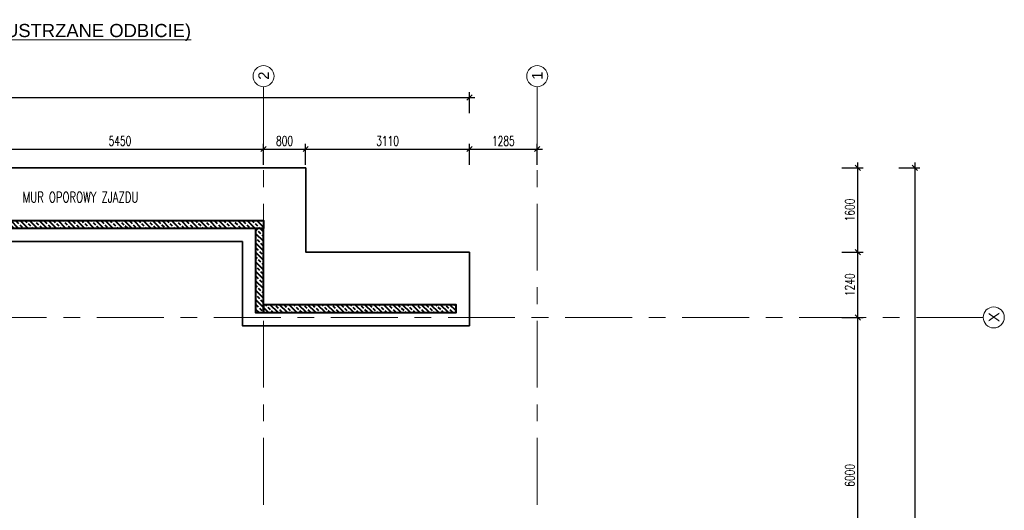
# Model space of a CAD drawing. Header units: millimetres. Extents: x 6071355 to 6728188, y -31956 to 56387.
# Tile 59 of 59: x 6106417 to 6125108, y 47070 to 56387. Entities that reach past the tile are written whole.
import ezdxf

# ---------------------------------------------------------------- set-up
doc = ezdxf.new("R2010")
doc.units = ezdxf.units.MM
doc.header["$MEASUREMENT"] = 0
doc.linetypes.add('Grid Line', pattern=[2222.5, 1270, -317.5, 317.5, -317.5])
doc.layers.add('A---Text.Generic', color=7, linetype='Continuous', lineweight=13, true_color=0x848484)
doc.layers.add('A_wymiary', color=7, linetype='Continuous', lineweight=15, true_color=0x848484)
for name, color, linetype, lineweight in [('M_słupy', 5, 'Continuous', 40), ('M_ŁAWY', 3, 'Continuous', 35), ('Standard 1350-A_01-RZUT PARTERU LUSTRO2_28_Nowe_MODO_A1_osie-1_Nr_pióra__7_Nr_pióra__7_Nr_pióra__7', 7, 'Continuous', 18), ('Standard 1350-A_01-RZUT PARTERU LUSTRO2_28_Nowe_MODO_A1_osie_Nr_pióra__7_Nr_pióra__7_Nr_pióra__7', 7, 'Continuous', 18)]:
    doc.layers.add(name, color=color, linetype=linetype, lineweight=lineweight)
doc.styles.add('Arial prosty', font='arial.ttf')
doc.styles.add('STYL_AUTOMATYCZNY_1', font='arial.ttf')
doc.styles.add('wymiar', font='romans.shx', dxfattribs={"width": 0.7})
doc.dimstyles.new('AB_100mm', dxfattribs={"dimscale": 100, "dimtxt": 1.8, "dimasz": 1, "dimexe": 1, "dimexo": 0, "dimtad": 1, "dimrnd": 1, "dimtxsty": 'wymiar', "dimblk": 'OBLIQUE', "dimcen": 2.5, "dimdle": 1, "dimclrd": 4, "dimclre": 4, "dimclrt": 3, "dimadec": 0, "dimazin": 0, "dimtfac": 1, "dimtix": 1, "dimtmove": 2, "dimatfit": 3, "dimfxl": 3, "dimfxlon": 1, "dimarcsym": 0})

# ---------------------------------------------------------------- blocks, each defined once
blk = doc.blocks.new('_Oblique')
at = {"color": 0, "linetype": 'ByBlock', "lineweight": -2}
blk.add_line((-0.5, -0.5), (0.5, 0.5), dxfattribs=at)
blk = doc.blocks.new('*D12741')
at = {"layer": 'A_wymiary', "color": 4, "lineweight": -2}
for p, q in [((6122027, 50733), (6122427, 50733)), ((6122327, 44633), (6122327, 50833)), ((6122027, 44733), (6122427, 44733))]:
    blk.add_line(p, q, dxfattribs=at)
at = {"layer": 'Defpoints', "color": 0}
for p in [(6116241, 50733), (6122327, 50733), (6116241, 44733)]:
    blk.add_point(p, dxfattribs=at)
at = {"layer": 'A_wymiary', "color": 4, "lineweight": -2, "xscale": 100, "yscale": 100, "zscale": 100}
for p, rotation in [((6122327, 50733), 90), ((6122327, 44733), 270)]:
    blk.add_blockref('_Oblique', p, dxfattribs=dict(at, rotation=rotation))
at = {"layer": 'A_wymiary', "color": 3, "insert": (6122175, 47733), "char_height": 180, "attachment_point": 5, "rotation": 90, "style": 'wymiar'}
blk.add_mtext('6000', dxfattribs=at)
blk = doc.blocks.new('*D12742')
at = {"layer": 'A_wymiary', "color": 4, "lineweight": -2}
for p, q in [((6122027, 51973), (6122427, 51973)), ((6122327, 50633), (6122327, 52073)), ((6122027, 50733), (6122427, 50733))]:
    blk.add_line(p, q, dxfattribs=at)
at = {"layer": 'Defpoints', "color": 0}
for p in [(6114956, 51973), (6122327, 51973), (6116241, 50733)]:
    blk.add_point(p, dxfattribs=at)
at = {"layer": 'A_wymiary', "color": 4, "lineweight": -2, "xscale": 100, "yscale": 100, "zscale": 100}
for p, rotation in [((6122327, 51973), 90), ((6122327, 50733), 270)]:
    blk.add_blockref('_Oblique', p, dxfattribs=dict(at, rotation=rotation))
at = {"layer": 'A_wymiary', "color": 3, "insert": (6122175, 51353), "char_height": 180, "attachment_point": 5, "rotation": 90, "style": 'wymiar'}
blk.add_mtext('1240', dxfattribs=at)
blk = doc.blocks.new('*D12743')
at = {"layer": 'A_wymiary', "color": 4, "lineweight": -2}
for p, q in [((6122327, 51873), (6122327, 53673)), ((6122027, 53573), (6122427, 53573)), ((6122027, 51973), (6122427, 51973))]:
    blk.add_line(p, q, dxfattribs=at)
at = {"layer": 'Defpoints', "color": 0}
for p in [(6111846, 53573), (6122327, 53573), (6114956, 51973)]:
    blk.add_point(p, dxfattribs=at)
at = {"layer": 'A_wymiary', "color": 4, "lineweight": -2, "xscale": 100, "yscale": 100, "zscale": 100}
for p, rotation in [((6122327, 53573), 90), ((6122327, 51973), 270)]:
    blk.add_blockref('_Oblique', p, dxfattribs=dict(at, rotation=rotation))
at = {"layer": 'A_wymiary', "color": 3, "insert": (6122175, 52773), "char_height": 180, "attachment_point": 5, "rotation": 90, "style": 'wymiar'}
blk.add_mtext('1600', dxfattribs=at)
blk = doc.blocks.new('*D12749')
at = {"layer": 'A_wymiary', "color": 4, "lineweight": -2}
for p, q in [((6105596, 53631), (6105596, 54031)), ((6111046, 53631), (6111046, 54031)), ((6105496, 53931), (6111146, 53931))]:
    blk.add_line(p, q, dxfattribs=at)
at = {"layer": 'Defpoints', "color": 0}
for p in [(6111046, 53931), (6105596, 53373), (6111046, 53373)]:
    blk.add_point(p, dxfattribs=at)
at = {"layer": 'A_wymiary', "color": 4, "lineweight": -2, "xscale": 100, "yscale": 100, "zscale": 100, "rotation": 180}
blk.add_blockref('_Oblique', (6105596, 53931), dxfattribs=at)
at = {"layer": 'A_wymiary', "color": 4, "lineweight": -2, "xscale": 100, "yscale": 100, "zscale": 100}
blk.add_blockref('_Oblique', (6111046, 53931), dxfattribs=at)
at = {"layer": 'A_wymiary', "color": 3, "insert": (6108321, 54084), "char_height": 180, "attachment_point": 5, "style": 'wymiar'}
blk.add_mtext('5450', dxfattribs=at)
blk = doc.blocks.new('*D12750')
at = {"layer": 'A_wymiary', "color": 4, "lineweight": -2}
for p, q in [((6111046, 53631), (6111046, 54031)), ((6111846, 53631), (6111846, 54031)), ((6110946, 53931), (6111946, 53931))]:
    blk.add_line(p, q, dxfattribs=at)
at = {"layer": 'Defpoints', "color": 0}
for p in [(6111846, 53931), (6111846, 53573), (6111046, 53373)]:
    blk.add_point(p, dxfattribs=at)
at = {"layer": 'A_wymiary', "color": 4, "lineweight": -2, "xscale": 100, "yscale": 100, "zscale": 100, "rotation": 180}
blk.add_blockref('_Oblique', (6111046, 53931), dxfattribs=at)
at = {"layer": 'A_wymiary', "color": 4, "lineweight": -2, "xscale": 100, "yscale": 100, "zscale": 100}
blk.add_blockref('_Oblique', (6111846, 53931), dxfattribs=at)
at = {"layer": 'A_wymiary', "color": 3, "insert": (6111446, 54084), "char_height": 180, "attachment_point": 5, "style": 'wymiar'}
blk.add_mtext('800', dxfattribs=at)
blk = doc.blocks.new('*D12751')
at = {"layer": 'A_wymiary', "color": 4, "lineweight": -2}
for p, q in [((6111846, 53631), (6111846, 54031)), ((6114956, 53631), (6114956, 54031)), ((6111746, 53931), (6115056, 53931))]:
    blk.add_line(p, q, dxfattribs=at)
at = {"layer": 'Defpoints', "color": 0}
for p in [(6114956, 53931), (6111846, 53573), (6114956, 51775)]:
    blk.add_point(p, dxfattribs=at)
at = {"layer": 'A_wymiary', "color": 4, "lineweight": -2, "xscale": 100, "yscale": 100, "zscale": 100, "rotation": 180}
blk.add_blockref('_Oblique', (6111846, 53931), dxfattribs=at)
at = {"layer": 'A_wymiary', "color": 4, "lineweight": -2, "xscale": 100, "yscale": 100, "zscale": 100}
blk.add_blockref('_Oblique', (6114956, 53931), dxfattribs=at)
at = {"layer": 'A_wymiary', "color": 3, "insert": (6113401, 54084), "char_height": 180, "attachment_point": 5, "style": 'wymiar'}
blk.add_mtext('3110', dxfattribs=at)
blk = doc.blocks.new('*D12752')
at = {"layer": 'A_wymiary', "color": 4, "lineweight": -2}
for p, q in [((6114956, 53631), (6114956, 54031)), ((6116241, 53631), (6116241, 54031)), ((6114856, 53931), (6116341, 53931))]:
    blk.add_line(p, q, dxfattribs=at)
at = {"layer": 'Defpoints', "color": 0}
for p in [(6116241, 53931), (6114956, 51775), (6116241, 50733)]:
    blk.add_point(p, dxfattribs=at)
at = {"layer": 'A_wymiary', "color": 4, "lineweight": -2, "xscale": 100, "yscale": 100, "zscale": 100, "rotation": 180}
blk.add_blockref('_Oblique', (6114956, 53931), dxfattribs=at)
at = {"layer": 'A_wymiary', "color": 4, "lineweight": -2, "xscale": 100, "yscale": 100, "zscale": 100}
blk.add_blockref('_Oblique', (6116241, 53931), dxfattribs=at)
at = {"layer": 'A_wymiary', "color": 3, "insert": (6115599, 54084), "char_height": 180, "attachment_point": 5, "style": 'wymiar'}
blk.add_mtext('1285', dxfattribs=at)
blk = doc.blocks.new('*D12765')
at = {"layer": 'A_wymiary', "color": 4, "lineweight": -2}
for p, q in [((6084034, 54610), (6084034, 55010)), ((6114956, 54610), (6114956, 55010)), ((6083934, 54910), (6115056, 54910))]:
    blk.add_line(p, q, dxfattribs=at)
at = {"layer": 'Defpoints', "color": 0}
for p in [(6114956, 54910), (6084034, 51768), (6114956, 51773)]:
    blk.add_point(p, dxfattribs=at)
at = {"layer": 'A_wymiary', "color": 4, "lineweight": -2, "xscale": 100, "yscale": 100, "zscale": 100, "rotation": 180}
blk.add_blockref('_Oblique', (6084034, 54910), dxfattribs=at)
at = {"layer": 'A_wymiary', "color": 4, "lineweight": -2, "xscale": 100, "yscale": 100, "zscale": 100}
blk.add_blockref('_Oblique', (6114956, 54910), dxfattribs=at)
at = {"layer": 'A_wymiary', "color": 3, "insert": (6099495, 55062), "char_height": 180, "attachment_point": 5, "style": 'wymiar'}
blk.add_mtext('30922', dxfattribs=at)
blk = doc.blocks.new('*D12766')
at = {"layer": 'A_wymiary', "color": 4, "lineweight": -2}
for p, q in [((6123408, 53673), (6123408, -28174)), ((6123108, 53573), (6123508, 53573)), ((6123108, -28074), (6123508, -28074))]:
    blk.add_line(p, q, dxfattribs=at)
at = {"layer": 'Defpoints', "color": 0}
for p in [(6111846, 53573), (6120641, -28074), (6123408, -28074)]:
    blk.add_point(p, dxfattribs=at)
at = {"layer": 'A_wymiary', "color": 4, "lineweight": -2, "xscale": 100, "yscale": 100, "zscale": 100}
for p, rotation in [((6123408, 53573), 90), ((6123408, -28074), 270)]:
    blk.add_blockref('_Oblique', p, dxfattribs=dict(at, rotation=rotation))
at = {"layer": 'A_wymiary', "color": 3, "insert": (6123255, 12750), "char_height": 180, "attachment_point": 5, "rotation": 90, "style": 'wymiar'}
blk.add_mtext('81648', dxfattribs=at)

msp = doc.modelspace()

# ---------------------------------------------------------------- hatches: boundary and pattern name
at = {"layer": 'M_słupy', "transparency": 33554687}
h = msp.add_hatch(dxfattribs=at)
h.set_pattern_fill('ANSI33', color=2, scale=20, angle=270, style=0)
h.set_pattern_definition([(315, (5996252.76, 285776.42), (89.80256, 89.80256), []), (315, (5996252.76, 285686.62), (89.80256, 89.80256), [63.5, -31.75])])
h.paths.add_polyline_path([(6103546.356, 52423.324), (6103546.356, 52573.324), (6111046.364, 52573.324), (6111046.364, 52423.324)])
h = msp.add_hatch(dxfattribs=at)
h.set_pattern_fill('ANSI33', color=2, scale=20, angle=270, style=0)
h.set_pattern_definition([(315, (5992652.76, 285877.98), (89.80256, 89.80256), []), (315, (5992652.76, 285788.17), (89.80256, 89.80256), [63.5, -31.75])])
h.paths.add_polyline_path([(6110896.364, 52423.324), (6110896.364, 50823.324), (6111046.364, 50823.324), (6111046.364, 52423.324)])
h = msp.add_hatch(dxfattribs=at)
h.set_pattern_fill('ANSI33', color=2, scale=20, angle=270, style=0)
h.set_pattern_definition([(315, (5992652.76, 285876.42), (89.80256, 89.80256), []), (315, (5992652.76, 285786.62), (89.80256, 89.80256), [63.5, -31.75])])
h.paths.add_polyline_path([(6111046.364, 50973.324), (6111046.364, 50823.324), (6114701.604, 50823.324), (6114701.604, 50973.324)])

# ---------------------------------------------------------------- linework, layer by layer
at = {"layer": 'M_słupy'}
for points in [[(6103546.356, 52423.324), (6103546.356, 52573.324), (6111046.364, 52573.324), (6111046.364, 52423.324)], [(6110896.364, 52423.324), (6110896.364, 50823.324), (6111046.364, 50823.324), (6111046.364, 52423.324)], [(6111046.364, 50973.324), (6111046.364, 50823.324), (6114701.604, 50823.324), (6114701.604, 50973.324)]]:
    msp.add_lwpolyline(points, close=True, dxfattribs=at)
at = {"layer": 'M_ŁAWY', "color": 4}
for points in [[(6114956.364, 51974.877), (6111846.364, 51974.877), (6111846.364, 53573.327), (6102746.364, 53573.327), (6102746.364, 51973.327), (6096357.198, 51973.327)], [(6114956.364, 50573.327), (6110646.364, 50573.327), (6110646.364, 52173.327), (6103946.364, 52173.327), (6103946.364, 50573.327), (6096346.336, 50573.327)], [(6114956.364, 51973.327), (6114956.364, 50573.327)]]:
    msp.add_lwpolyline(points, dxfattribs=at)
at = {"layer": 'Standard 1350-A_01-RZUT PARTERU LUSTRO2_28_Nowe_MODO_A1_osie-1_Nr_pióra__7_Nr_pióra__7_Nr_pióra__7', "color": 7, "linetype": 'Grid Line', "lineweight": 18}
for p, q in [((6111046.364, 55114.428), (6111046.364, -31556.201)), ((6116241.364, 55114.428), (6116241.364, -31556.201)), ((6124708.5, 50732.834), (6079489.176, 50732.834))]:
    msp.add_line(p, q, dxfattribs=at)
at = {"layer": 'Standard 1350-A_01-RZUT PARTERU LUSTRO2_28_Nowe_MODO_A1_osie_Nr_pióra__7_Nr_pióra__7_Nr_pióra__7', "color": 7, "linetype": 'Continuous', "lineweight": 18}
for centre in [(6111046.364, 55314.428), (6116241.364, 55314.428), (6124908.5, 50732.834)]:
    msp.add_circle(centre, 200, dxfattribs=at)

# ---------------------------------------------------------------- texts
at = {"layer": 'A---Text.Generic', "color": 7, "insert": (6102801.685, 56305.902), "char_height": 250, "width": 14856.39342, "attachment_point": 2, "line_spacing_factor": 1.058824, "style": 'Arial prosty'}
msp.add_mtext('{\\LOGÓLNY RZUT FUNDAMENTÓW -BUDYNEK LIDL TYP 1350 (LUSTRZANE ODBICIE)\\P(1:100)}', dxfattribs=at)
at = {"layer": 'A_wymiary', "color": 3, "style": 'wymiar', "width": 0.7}
msp.add_text('MUR OPOROWY ZJAZDU', height=200, dxfattribs=at).set_placement((6106474.153, 52916.15))
at = {"layer": 'Standard 1350-A_01-RZUT PARTERU LUSTRO2_28_Nowe_MODO_A1_osie_Nr_pióra__7_Nr_pióra__7_Nr_pióra__7', "color": 7, "linetype": 'Continuous', "lineweight": 18, "char_height": 200, "attachment_point": 3, "rotation": 90, "style": 'STYL_AUTOMATYCZNY_1'}
for s, insert in [('\\A1;{\\pqr;\\fArial|b0|i0|c238|p0;\\W1.000000;2}', (6110948.747, 55401.55)), ('\\A1;{\\pqr;\\fArial|b0|i0|c238|p0;\\W1.000000;1}', (6116143.747, 55401.55)), ('\\A1;{\\pqr;\\fArial|b0|i0|c238|p0;\\W1.000000;X}', (6124813.138, 50831.168))]:
    msp.add_mtext(s, dxfattribs=dict(at, insert=insert))

# ---------------------------------------------------------------- dimensions: what is measured, and where the dimension line sits
at = {"layer": 'A_wymiary'}
dim = msp.add_linear_dim(base=(6114956.364, 54909.602), p1=(6084033.942, 51767.834), p2=(6114956.364, 51773.327), dimstyle='AB_100mm', override={"dimpost": '', "dimtxsty": 'wymiar'}, dxfattribs=at)
dim.commit()
dim.dimension.update_dxf_attribs({"geometry": '*D12765', "text_midpoint": (6099495.153, 55062.102)})
for base, p1, p2, picture, middle in [((6111046.364, 53931.379), (6105596.364, 53373.327), (6111046.364, 53373.327), '*D12749', (6108321.364, 54083.879)), ((6111846.364, 53931.379), (6111046.364, 53373.327), (6111846.364, 53573.327), '*D12750', (6111446.364, 54083.879)), ((6114956.364, 53931.379), (6111846.364, 53573.327), (6114956.364, 51774.877), '*D12751', (6113401.364, 54083.879)), ((6116241.364, 53931.379), (6114956.364, 51774.877), (6116241.364, 50732.834), '*D12752', (6115598.864, 54083.879))]:
    dim = msp.add_linear_dim(base=base, p1=p1, p2=p2, dimstyle='AB_100mm', dxfattribs=at)
    dim.commit()
    dim.dimension.update_dxf_attribs({"geometry": picture, "text_midpoint": middle})
for base, p1, p2, picture, middle in [((6122327.47, 53573.327), (6114956.364, 51973.327), (6111846.364, 53573.327), '*D12743', (6122174.97, 52773.327)), ((6122327.47, 51973.327), (6116241.364, 50732.834), (6114956.364, 51973.327), '*D12742', (6122174.97, 51353.08)), ((6122327.47, 50732.834), (6116241.364, 44732.834), (6116241.364, 50732.834), '*D12741', (6122174.97, 47732.834))]:
    dim = msp.add_linear_dim(base=base, p1=p1, p2=p2, angle=90, dimstyle='AB_100mm', dxfattribs=at)
    dim.commit()
    dim.dimension.update_dxf_attribs({"geometry": picture, "text_midpoint": middle})
dim = msp.add_linear_dim(base=(6123407.991, -28074.26), p1=(6111846.364, 53573.327), p2=(6120641.364, -28074.26), angle=90, dimstyle='AB_100mm', override={"dimpost": '', "dimtxsty": 'wymiar'}, dxfattribs=at)
dim.commit()
dim.dimension.update_dxf_attribs({"geometry": '*D12766', "text_midpoint": (6123255.491, 12749.533)})

doc.saveas('drawing.dxf')
